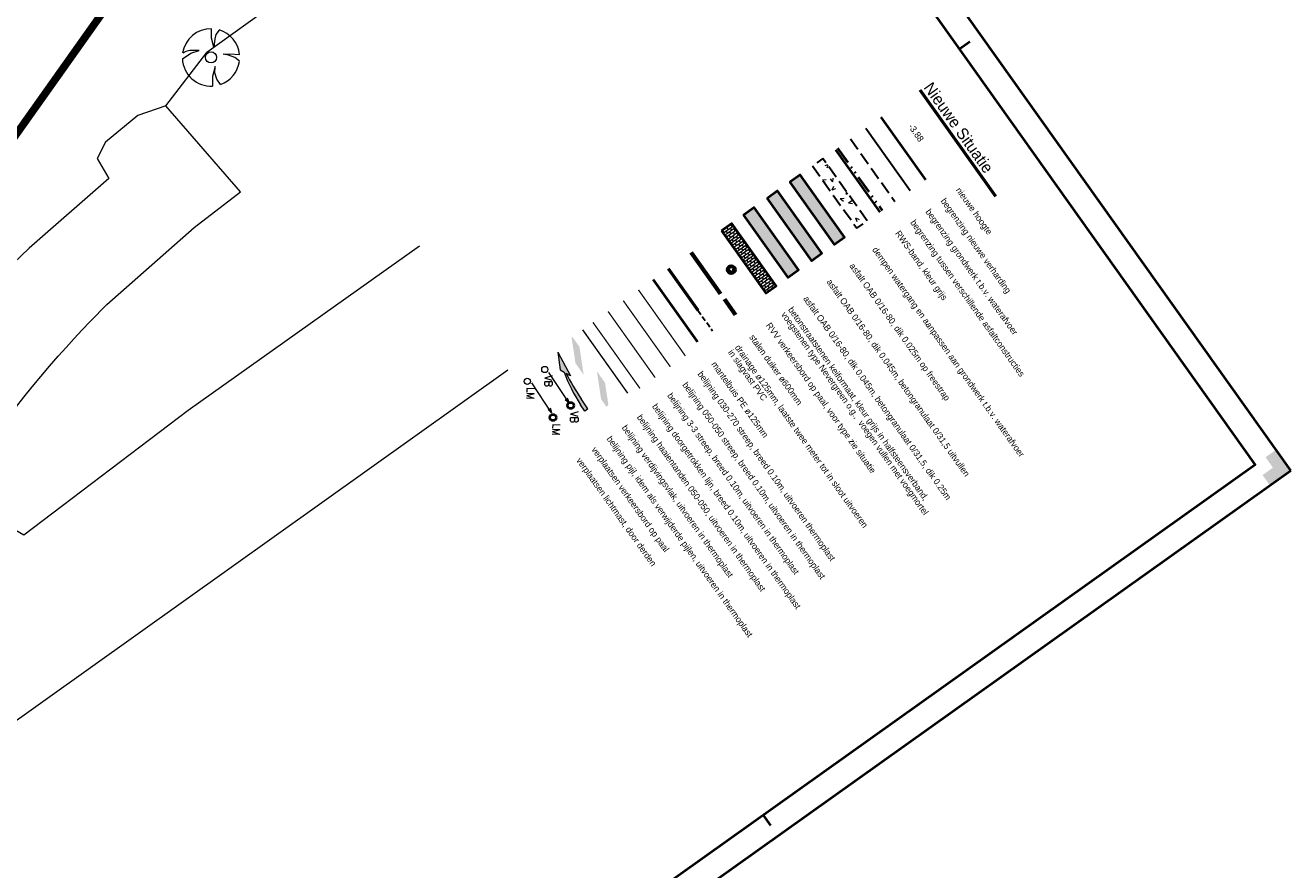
# Model space of a CAD drawing. Header units: metres. Extents: x 148376 to 148659, y 486220 to 486523.
# Tile 6 of 12: x 148560 to 148659, y 486287 to 486353. Entities that reach past the tile are written whole.
import ezdxf

# ---------------------------------------------------------------- set-up
doc = ezdxf.new("R2010")
doc.units = ezdxf.units.M
doc.header["$MEASUREMENT"] = 0
for name, pattern in [('0.30-2.70 (0.10)', [3, 0.3, -2.7]), ('1-1 (0.10)', [2, 1, -1]), ('125', [0.6, 0.4, -0.2]), ('3-3 (0.10)', [6, -3, 3]), ('DASHED2', [0.375, 0.25, -0.125]), ('DGN Style 3', [1.4, 1, -0.4]), ('drainage125', [9.25, 7.12, -0.32, 0.4, -0.32, 0.05, -0.32, 0.4, -0.32]), ('rwa', [4.5, 4, -0.5]), ('rws', [2.74, 1.4, -0.4, 0.07, -0.4, 0.07, -0.4])]:
    doc.linetypes.add(name, pattern=pattern)
for name, color, linetype, lineweight in [('BWR-alg-details verklaring', 7, 'Continuous', 30), ('BWR-best-situatie', 2, 'Continuous', 13), ('BWR-nieuw-band-basislijn_GV', 7, 'Continuous', 40), ('BWR-nieuw-band-trottoir rws 115¯225x240 betonrug_GV', 94, 'rws_b', 40), ('BWR-nieuw-belijning-030-270 streep dik 100', 51, '0.30-2.70 (0.10)', 0), ('BWR-nieuw-belijning-1-1 streep dik 100', 51, '1-1 (0.10)', 0), ('BWR-nieuw-belijning-3-3 streep dik 100', 51, '3-3 (0.10)', 0), ('BWR-nieuw-belijning-haaietanden-050-050', 51, 'Continuous', 0), ('BWR-nieuw-drain ø 125', 60, 'Continuous', 53), ('BWR-nieuw-raster-cel verharding_GV', 7, 'Continuous', 40), ('BWR-nieuw-raster-grondwerk 20%', 254, 'Continuous', 30), ('BWR-nieuw-riool-rwa beton ø 600', 5, 'rwa', 70), ('BWR-nieuw-straatmeubilair', 7, 'Continuous', 40), ('BWR-rev-riool-kolkleiding pvc ø 125', 151, '125', 30), ('N-WE-KL-TRACE_MANTELBUIS-G', 5, 'DASHED2', 30), ('N-WE-VW-MARKERING_LANGS_STREEP_DOORGETROKKEN_010-G', 7, 'Continuous', 13), ('N-WE-VW-MARKERING_PIJL-G', 7, 'Continuous', 0), ('N-WE-VW-MARKERING_SERGEANTSTREPEN-G', 7, 'Continuous', 30), ('TOP-L-topo objecten punt', 7, 'Continuous', 0), ('TOP-L-topo objecten vlak', 7, 'Continuous', 0), ('WVB-alg-onderhoek', 7, 'Continuous', 30), ('WVB-alg-werkgrens', 6, 'Continuous', 53), ('WVB-dim-terr-maatvoering 018', 7, 'Continuous', 13), ('WVB-pen-dik 025', 1, 'Continuous', 30), ('WVB-pen-dik 035', 1, 'Continuous', 40), ('WVB-pen-dik 050', 1, 'Continuous', 53), ('WVB-raster-20%', 254, 'Continuous', 30), ('WVB-raster-60%', 253, 'Continuous', 30), ('WVB-raster-80%', 252, 'Continuous', 30), ('WVB-tekst-dik 025', 1, 'Continuous', 30), ('WVB-tekst-dik 035', 1, 'Continuous', 40)]:
    doc.layers.add(name, color=color, linetype=linetype, lineweight=lineweight)
doc.styles.add('1 200   0.18', font='WORKING.shx', dxfattribs={"height": 0.36})
doc.styles.add('1 200   0.25', font='WORKING.shx', dxfattribs={"height": 0.5})
doc.styles.add('Style-STANDARD', font='STANDARD.shx')
doc.styles.add('Style-WORKING', font='WORKING.shx')
doc.linetypes.add('rws_b', pattern='A,1.4,-0.4,0.07,-0.23,["B",Style-WORKING,S=0.36,R=0,X=-0.104,Y=-0.19],-0.17,0.07,-1.86', length=4.2)
doc.dimstyles.new('TER 1 200', dxfattribs={"dimtxt": 0.36, "dimasz": 0.36, "dimexe": 0.18, "dimexo": 0.0625, "dimgap": 0.18, "dimtad": 1, "dimzin": 0, "dimdsep": 46, "dimtxsty": '1 200   0.18', "dimblk": 'TerminatorOpen_0.5', "dimcen": 0, "dimse1": 1, "dimse2": 1, "dimclrd": 256, "dimclre": 256, "dimclrt": 7, "dimazin": 0, "dimtfac": 1, "dimtdec": 0, "dimtmove": 1, "dimatfit": 1, "dimldrblk": 'TerminatorOpen_0.5', "dimfxl": 0.18, "dimfxlon": 1, "dimfrac": 2, "dimtolj": 1, "dimtzin": 0, "dimlwd": -1, "dimlwe": -1, "dimarcsym": 0})

# ---------------------------------------------------------------- blocks, each defined once
blk = doc.blocks.new('BBOOM')
at = {"layer": 'BWR-best-situatie'}
for p, q in [((0.016, 0.603), (0.016, 0.9)), ((0.016, 0.804), (0.016, 0.871)), ((0.26, 0.861), (0.15, 0.72)), ((0.083, 0.318), (0.016, 0.603)), ((0.116, 0.586), (0.083, 0.318)), ((0.15, 0.72), (0.116, 0.586)), ((-0.9, -0.042), (-0.637, 0.135)), ((-0.787, 0.185), (-0.89, 0.134)), ((-0.67, 0.217), (-0.787, 0.185)), ((-0.368, 0.218), (-0.67, 0.217)), ((-0.637, 0.135), (-0.368, 0.218)), ((0.384, 0.1), (0.586, 0.117)), ((0.551, 0.067), (0.384, 0.1)), ((0.752, 0), (0.551, 0.067)), ((0.586, 0.117), (0.895, 0.092)), ((0.89, -0.121), (0.752, 0)), ((0.133, -0.283), (0.05, -0.603)), ((0.116, -0.484), (0.133, -0.283)), ((0.05, -0.603), (0.051, -0.899)), ((0.184, -0.685), (0.116, -0.484)), ((0.293, -0.851), (0.184, -0.685))]:
    blk.add_line(p, q, dxfattribs=at)
blk.add_circle((0, 0), 0.174, dxfattribs=at)
for start, end in [(88.9495, 171.4867), (5.8447, 73.1614), (182.6375, 273.2485), (289.0687, 352.197)]:
    blk.add_arc((-0.001, 0), 0.9, start, end, dxfattribs=at)
blk = doc.blocks.new('RVVBOR')
at = {"layer": 'BWR-nieuw-straatmeubilair'}
for p, q in [((0, 0.325), (-0.281, -0.163)), ((0, 0.325), (0.282, -0.163)), ((-0.281, -0.163), (0.282, -0.163))]:
    blk.add_line(p, q, dxfattribs=at)
blk.add_circle((0, 0), 0.325, dxfattribs=at)
blk = doc.blocks.new('N-SVW-MARKERING_PIJL_VERDRIJF_RE_5.0')
at = {"linetype": 'Continuous'}
blk.add_hatch(color=256, dxfattribs=at).paths.add_polyline_path([(6, 1.5), (0, 1.5), (0, -1.5), (9.6, -1.5, -0.024122), (28.88, -2.4, -0.004791), (32.7, -2.8), (29.2, -4.6), (50, -6.6), (37.5, -0.4), (34.3, -2, 0.062013)])
for p, q in [((0, 1.5), (6, 1.5)), ((0, -1.5), (0, 1.5)), ((0, -1.5), (9.6, -1.5)), ((29.2, -4.6), (32.7, -2.8)), ((50, -6.6), (29.2, -4.6)), ((37.5, -0.4), (34.3, -2)), ((50, -6.6), (37.5, -0.4))]:
    blk.add_line(p, q)
for centre, radius, start, end in [((6.09, -113.9), 115.4, 75.85265, 90.04685), ((9.92, -201.7), 200.2, 83.46636, 90.09156)]:
    blk.add_arc(centre, radius, start, end)
blk = doc.blocks.new('14_1')
at = {"color": 0, "linetype": 'ByBlock', "lineweight": -2}
blk.add_circle((0, 0), 0.25, dxfattribs=at)
at = {"color": 0, "linetype": 'ByBlock', "lineweight": -2, "style": 'Style-STANDARD'}
blk.add_text('VB', height=0.6, dxfattribs=at).set_placement((0.483, 0))
blk = doc.blocks.new('TerminatorOpen_0.5')
at = {"color": 0, "linetype": 'ByBlock', "lineweight": -2}
for q in [(-1, 0.25), (-1, 0), (-1, -0.25)]:
    blk.add_line((0, 0), q, dxfattribs=at)
blk = doc.blocks.new('16_1')
at = {"color": 0, "linetype": 'ByBlock', "lineweight": -2}
blk.add_circle((0, 0), 0.25, dxfattribs=at)
at = {"color": 0, "linetype": 'ByBlock', "lineweight": -2, "style": 'Style-STANDARD'}
blk.add_text('LM', height=0.6, dxfattribs=at).set_placement((0.483, 0))

msp = doc.modelspace()

# ---------------------------------------------------------------- hatches: boundary and pattern name
at = {"layer": 'N-WE-VW-MARKERING_SERGEANTSTREPEN-G', "linetype": 'Continuous'}
for points in [[(148602.682, 486326.24), (148603.324, 486325.338), (148602.993, 486327.53), (148602.443, 486328.303), (148602.377, 486328.257)], [(148604.692, 486323.416), (148605.106, 486322.835), (148605.268, 486322.95), (148605.003, 486324.706), (148604.361, 486325.608)]]:
    msp.add_hatch(color=256, dxfattribs=at).paths.add_polyline_path(points)
at = {"layer": 'WVB-alg-onderhoek', "lineweight": 40}
msp.add_hatch(color=256, dxfattribs=at).paths.add_polyline_path([(148657.177, 486316.655), (148656.597, 486317.47), (148657.412, 486318.05), (148656.832, 486318.865), (148657.647, 486319.444), (148658.806, 486317.815)])

# ---------------------------------------------------------------- linework, layer by layer
at = {"layer": 'BWR-nieuw-band-basislijn_GV'}
msp.add_line((148623.074, 486342.988), (148626.561, 486338.088), dxfattribs=at)
at = {"layer": 'BWR-nieuw-band-trottoir rws 115¯225x240 betonrug_GV', "linetype": 'rws'}
msp.add_line((148623.254, 486343.115), (148626.741, 486338.216), dxfattribs=at)
at = {"layer": 'BWR-nieuw-belijning-030-270 streep dik 100', "color": 7, "linetype": '0.30-2.70 (0.10)', "const_width": 0.1, "flags": 128}
msp.add_lwpolyline([(148607.625, 486331.992), (148611.305, 486326.816)], dxfattribs=at)
at = {"layer": 'BWR-nieuw-belijning-1-1 streep dik 100', "color": 7, "linetype": '1-1 (0.10)', "const_width": 0.1, "flags": 128}
msp.add_lwpolyline([(148606.435, 486331.145), (148610.125, 486325.961)], dxfattribs=at)
at = {"layer": 'BWR-nieuw-belijning-3-3 streep dik 100', "color": 7, "linetype": '3-3 (0.10)', "lineweight": 0, "const_width": 0.1, "flags": 128}
msp.add_lwpolyline([(148605.244, 486330.297), (148608.933, 486325.113)], dxfattribs=at)
at = {"layer": 'BWR-nieuw-belijning-haaietanden-050-050', "color": 7}
msp.add_line((148603.229, 486328.863), (148606.774, 486323.881), dxfattribs=at)
at = {"layer": 'BWR-nieuw-drain ø 125', "linetype": 'drainage125'}
msp.add_line((148609.968, 486333.659), (148612.287, 486330.401), dxfattribs=at)
at = {"layer": 'BWR-nieuw-raster-cel verharding_GV', "color": 252, "lineweight": 0}
for p, q in [((148614.7, 486336.997), (148614.967, 486337.187)), ((148614.152, 486336.607), (148614.374, 486336.765)), ((148614.21, 486336.648), (148614.326, 486336.485)), ((148614.268, 486336.445), (148614.489, 486336.603)), ((148614.359, 486336.785), (148614.374, 486336.765)), ((148614.374, 486336.765), (148614.7, 486336.997)), ((148614.384, 486336.282), (148614.605, 486336.44)), ((148614.441, 486336.323), (148614.557, 486336.16)), ((148614.489, 486336.603), (148614.816, 486336.835)), ((148614.489, 486336.603), (148614.605, 486336.44)), ((148614.499, 486336.12), (148614.72, 486336.278)), ((148614.537, 486336.881), (148614.653, 486336.718)), ((148614.605, 486336.44), (148614.932, 486336.672)), ((148614.686, 486337.017), (148614.7, 486336.997)), ((148614.72, 486336.278), (148615.047, 486336.51)), ((148614.72, 486336.278), (148614.836, 486336.115)), ((148614.768, 486336.556), (148614.884, 486336.393)), ((148614.816, 486336.835), (148615.082, 486337.025)), ((148614.816, 486336.835), (148614.932, 486336.672)), ((148614.836, 486336.115), (148615.163, 486336.347)), ((148614.863, 486337.113), (148614.979, 486336.95)), ((148614.932, 486336.672), (148615.198, 486336.862)), ((148614.952, 486335.952), (148615.279, 486336.185)), ((148614.999, 486336.231), (148615.115, 486336.068)), ((148615.047, 486336.51), (148615.314, 486336.7)), ((148615.047, 486336.51), (148615.163, 486336.347)), ((148615.095, 486336.788), (148615.211, 486336.625)), ((148615.163, 486336.347), (148615.43, 486336.537)), ((148615.279, 486336.185), (148615.545, 486336.375)), ((148615.279, 486336.185), (148615.394, 486336.022)), ((148615.326, 486336.463), (148615.442, 486336.3)), ((148615.394, 486336.022), (148615.661, 486336.212)), ((148615.557, 486336.138), (148615.673, 486335.975)), ((148614.615, 486335.957), (148614.836, 486336.115)), ((148614.673, 486335.998), (148614.789, 486335.835)), ((148614.731, 486335.795), (148614.952, 486335.952)), ((148614.847, 486335.632), (148615.068, 486335.79)), ((148614.904, 486335.673), (148615.02, 486335.51)), ((148614.952, 486335.952), (148615.068, 486335.79)), ((148614.962, 486335.47), (148615.183, 486335.627)), ((148615.068, 486335.79), (148615.394, 486336.022)), ((148615.078, 486335.307), (148615.299, 486335.464)), ((148615.135, 486335.348), (148615.251, 486335.185)), ((148615.183, 486335.627), (148615.51, 486335.86)), ((148615.183, 486335.627), (148615.299, 486335.464)), ((148615.193, 486335.145), (148615.415, 486335.302)), ((148615.231, 486335.905), (148615.347, 486335.743)), ((148615.299, 486335.464), (148615.626, 486335.697)), ((148615.309, 486334.982), (148615.531, 486335.139)), ((148615.415, 486335.302), (148615.741, 486335.535)), ((148615.415, 486335.302), (148615.531, 486335.139)), ((148615.462, 486335.58), (148615.578, 486335.417)), ((148615.51, 486335.86), (148615.777, 486336.05)), ((148615.51, 486335.86), (148615.626, 486335.697)), ((148615.531, 486335.139), (148615.857, 486335.372)), ((148615.626, 486335.697), (148615.893, 486335.887)), ((148615.646, 486334.977), (148615.973, 486335.21)), ((148615.693, 486335.255), (148615.809, 486335.092)), ((148615.741, 486335.535), (148616.008, 486335.725)), ((148615.741, 486335.535), (148615.857, 486335.372)), ((148615.789, 486335.813), (148615.905, 486335.65)), ((148615.857, 486335.372), (148616.124, 486335.562)), ((148615.973, 486335.21), (148616.24, 486335.4)), ((148615.973, 486335.21), (148616.089, 486335.047)), ((148616.02, 486335.488), (148616.136, 486335.325)), ((148616.089, 486335.047), (148616.356, 486335.237)), ((148616.252, 486335.163), (148616.367, 486335)), ((148615.367, 486335.023), (148615.483, 486334.86)), ((148615.425, 486334.82), (148615.646, 486334.977)), ((148615.541, 486334.657), (148615.762, 486334.814)), ((148615.598, 486334.698), (148615.714, 486334.535)), ((148615.646, 486334.977), (148615.762, 486334.814)), ((148615.656, 486334.495), (148615.877, 486334.652)), ((148615.762, 486334.814), (148616.089, 486335.047)), ((148615.772, 486334.332), (148615.993, 486334.489)), ((148615.829, 486334.373), (148615.945, 486334.21)), ((148615.877, 486334.652), (148616.204, 486334.885)), ((148615.877, 486334.652), (148615.993, 486334.489)), ((148615.888, 486334.17), (148616.109, 486334.327)), ((148615.925, 486334.93), (148616.041, 486334.767)), ((148615.993, 486334.489), (148616.32, 486334.722)), ((148616.004, 486334.007), (148616.225, 486334.164)), ((148616.109, 486334.327), (148616.435, 486334.56)), ((148616.109, 486334.327), (148616.225, 486334.164)), ((148616.156, 486334.605), (148616.272, 486334.442)), ((148616.204, 486334.885), (148616.471, 486335.075)), ((148616.204, 486334.885), (148616.32, 486334.722)), ((148616.225, 486334.164), (148616.551, 486334.397)), ((148616.32, 486334.722), (148616.587, 486334.912)), ((148616.34, 486334.002), (148616.667, 486334.235)), ((148616.388, 486334.28), (148616.504, 486334.117)), ((148616.435, 486334.56), (148616.702, 486334.75)), ((148616.435, 486334.56), (148616.551, 486334.397)), ((148616.483, 486334.838), (148616.599, 486334.675)), ((148616.551, 486334.397), (148616.818, 486334.587)), ((148616.667, 486334.235), (148616.934, 486334.425)), ((148616.667, 486334.235), (148616.783, 486334.072)), ((148616.714, 486334.513), (148616.83, 486334.35)), ((148616.783, 486334.072), (148617.05, 486334.262)), ((148616.946, 486334.188), (148617.062, 486334.025)), ((148616.061, 486334.048), (148616.177, 486333.885)), ((148616.119, 486333.845), (148616.34, 486334.002)), ((148616.235, 486333.682), (148616.456, 486333.839)), ((148616.292, 486333.723), (148616.408, 486333.56)), ((148616.34, 486334.002), (148616.456, 486333.839)), ((148616.35, 486333.52), (148616.571, 486333.677)), ((148616.456, 486333.839), (148616.783, 486334.072)), ((148616.466, 486333.357), (148616.687, 486333.514)), ((148616.524, 486333.397), (148616.64, 486333.235)), ((148616.571, 486333.677), (148616.898, 486333.909)), ((148616.571, 486333.677), (148616.687, 486333.514)), ((148616.582, 486333.195), (148616.803, 486333.352)), ((148616.619, 486333.955), (148616.735, 486333.792)), ((148616.687, 486333.514), (148617.014, 486333.747)), ((148616.698, 486333.032), (148616.919, 486333.189)), ((148616.803, 486333.352), (148617.129, 486333.584)), ((148616.803, 486333.352), (148616.919, 486333.189)), ((148616.85, 486333.63), (148616.966, 486333.467)), ((148616.898, 486333.909), (148617.165, 486334.1)), ((148616.898, 486333.909), (148617.014, 486333.747)), ((148616.919, 486333.189), (148617.245, 486333.421)), ((148617.014, 486333.747), (148617.281, 486333.937)), ((148617.034, 486333.027), (148617.361, 486333.259)), ((148617.082, 486333.305), (148617.198, 486333.142)), ((148617.129, 486333.584), (148617.397, 486333.775)), ((148617.129, 486333.584), (148617.245, 486333.421)), ((148617.177, 486333.863), (148617.293, 486333.7)), ((148617.245, 486333.421), (148617.513, 486333.612)), ((148617.361, 486333.259), (148617.628, 486333.45)), ((148617.361, 486333.259), (148617.477, 486333.096)), ((148617.408, 486333.537), (148617.524, 486333.374)), ((148617.477, 486333.096), (148617.744, 486333.287)), ((148617.64, 486333.212), (148617.756, 486333.049)), ((148616.755, 486333.072), (148616.871, 486332.909)), ((148616.813, 486332.87), (148617.034, 486333.027)), ((148616.929, 486332.707), (148617.15, 486332.864)), ((148616.986, 486332.747), (148617.102, 486332.584)), ((148617.034, 486333.027), (148617.15, 486332.864)), ((148617.045, 486332.545), (148617.265, 486332.702)), ((148617.15, 486332.864), (148617.477, 486333.096)), ((148617.161, 486332.382), (148617.381, 486332.539)), ((148617.218, 486332.422), (148617.334, 486332.259)), ((148617.265, 486332.702), (148617.592, 486332.934)), ((148617.265, 486332.702), (148617.381, 486332.539)), ((148617.276, 486332.22), (148617.497, 486332.377)), ((148617.313, 486332.98), (148617.429, 486332.817)), ((148617.381, 486332.539), (148617.708, 486332.771)), ((148617.392, 486332.057), (148617.613, 486332.214)), ((148617.497, 486332.377), (148617.824, 486332.609)), ((148617.497, 486332.377), (148617.613, 486332.214)), ((148617.544, 486332.655), (148617.66, 486332.492)), ((148617.592, 486332.934), (148617.859, 486333.125)), ((148617.592, 486332.934), (148617.708, 486332.771)), ((148617.613, 486332.214), (148617.939, 486332.446)), ((148617.708, 486332.771), (148617.975, 486332.962)), ((148617.728, 486332.052), (148618.055, 486332.284)), ((148617.776, 486332.33), (148617.892, 486332.167)), ((148617.824, 486332.609), (148618.091, 486332.799)), ((148617.824, 486332.609), (148617.939, 486332.446)), ((148617.871, 486332.887), (148617.987, 486332.724)), ((148617.939, 486332.446), (148618.207, 486332.637)), ((148618.055, 486332.284), (148618.322, 486332.474)), ((148618.055, 486332.284), (148618.165, 486332.129)), ((148618.102, 486332.562), (148618.218, 486332.399)), ((148617.449, 486332.097), (148617.565, 486331.934)), ((148617.508, 486331.895), (148617.728, 486332.052)), ((148617.728, 486332.052), (148617.839, 486331.897))]:
    msp.add_line(p, q, dxfattribs=at)
at = {"layer": 'BWR-nieuw-raster-grondwerk 20%', "color": 7, "lineweight": 0}
for p, q in [((148622.457, 486341.797), (148622.24, 486341.714)), ((148622.495, 486341.744), (148622.405, 486341.543)), ((148622.07, 486340.616), (148622.358, 486340.644)), ((148622.11, 486340.56), (148622.287, 486340.415)), ((148622.868, 486340.457), (148622.686, 486340.712)), ((148622.827, 486339.842), (148622.957, 486340.125)), ((148622.868, 486340.457), (148622.916, 486340.768)), ((148622.827, 486339.842), (148623.121, 486339.95)), ((148623.462, 486339.156), (148623.774, 486339.184)), ((148623.462, 486339.156), (148623.703, 486338.959)), ((148623.933, 486339.491), (148623.965, 486339.678)), ((148623.933, 486339.491), (148624.043, 486339.569)), ((148624.114, 486338.819), (148624.367, 486339.005)), ((148624.114, 486338.819), (148624.422, 486338.774)), ((148624.658, 486337.657), (148624.768, 486337.36)), ((148624.658, 486337.657), (148624.941, 486337.527))]:
    msp.add_line(p, q, dxfattribs=at)
at = {"layer": 'BWR-nieuw-riool-rwa beton ø 600'}
msp.add_line((148611.755, 486334.931), (148615.242, 486330.032), dxfattribs=at)
at = {"layer": 'BWR-rev-riool-kolkleiding pvc ø 125', "linetype": '125'}
msp.add_line((148612.287, 486330.401), (148613.446, 486328.771), dxfattribs=at)
at = {"layer": 'N-WE-KL-TRACE_MANTELBUIS-G', "ltscale": 5, "const_width": 0.2, "flags": 128}
msp.add_lwpolyline([(148612.263, 486327.912), (148608.776, 486332.811)], dxfattribs=at)
at = {"layer": 'N-WE-VW-MARKERING_LANGS_STREEP_DOORGETROKKEN_010-G', "const_width": 0.1, "flags": 128}
msp.add_lwpolyline([(148604.052, 486329.449), (148607.742, 486324.265)], dxfattribs=at)
at = {"layer": 'TOP-L-topo objecten vlak', "color": 7, "linetype": 'Continuous', "lineweight": 0}
msp.add_line((148597.382, 486325.691), (148549.212, 486291.372), dxfattribs=at)
at = {"layer": 'TOP-L-topo objecten vlak', "color": 7, "linetype": 'Continuous', "lineweight": 0, "flags": 128}
for points in [[(148595.939, 486369.446), (148597.471, 486367.675), (148573.753, 486350.616)], [(148570.529, 486346.442), (148573.753, 486350.616)], [(148554.142, 486315.531), (148554.656, 486316.474), (148555.19, 486317.407), (148555.742, 486318.329), (148556.312, 486319.241), (148556.899, 486320.141), (148557.504, 486321.029), (148558.124, 486321.906), (148558.749, 486322.748), (148559.392, 486323.577), (148560.051, 486324.394), (148560.722, 486325.201), (148561.404, 486325.999), (148562.093, 486326.791), (148562.71, 486327.485), (148563.334, 486328.172), (148563.966, 486328.853), (148564.606, 486329.526), (148565.907, 486330.851), (148572.757, 486336.899), (148576.384, 486339.694), (148570.529, 486346.442)], [(148570.529, 486346.442), (148568.342, 486345.675), (148565.805, 486343.592), (148565.157, 486342.296), (148566.067, 486340.731), (148559.812, 486335.256), (148558.589, 486334.099)], [(148590.449, 486335.433), (148572.297, 486322.53), (148559.398, 486312.752), (148556.486, 486314.416), (148554.142, 486315.531)]]:
    msp.add_lwpolyline(points, dxfattribs=at)
at = {"layer": 'WVB-alg-onderhoek', "lineweight": 40}
for p, q in [((148658.806, 486317.815), (148512.682, 486523.123)), ((148633.637, 486351.453), (148632.823, 486350.873)), ((148521.771, 486220.283), (148658.806, 486317.815)), ((148617.4, 486290.799), (148617.979, 486289.985))]:
    msp.add_line(p, q, dxfattribs=at)
at = {"layer": 'WVB-alg-onderhoek', "lineweight": 40, "flags": 128}
msp.add_lwpolyline([(148379.595, 486423.492), (148522.241, 486223.072), (148656.017, 486318.285), (148513.372, 486518.705)], close=True, dxfattribs=at)
at = {"layer": 'WVB-alg-werkgrens', "const_width": 0.6, "flags": 128}
msp.add_lwpolyline([(148506.104, 486508.865), (148423.293, 486449.926), (148426.091, 486442.867), (148493.316, 486321.893), (148496.929, 486314.455), (148499.133, 486306.414), (148504.594, 486307.5), (148504.092, 486310.782), (148504.462, 486313.27), (148509.498, 486312.492), (148512.324, 486311.695), (148517.552, 486309.066), (148519.876, 486305.59), (148520.754, 486301.392), (148537.035, 486297.096), (148544.596, 486319.541), (148551.173, 486330.095), (148556.052, 486340.326), (148570.936, 486361.307), (148572.849, 486387.026)], close=True, dxfattribs=at)
at = {"layer": 'WVB-pen-dik 025', "lineweight": 30}
msp.add_line((148625.457, 486344.684), (148628.944, 486339.785), dxfattribs=at)
at = {"layer": 'WVB-pen-dik 025', "linetype": 'DGN Style 3'}
msp.add_line((148624.266, 486343.836), (148627.753, 486338.936), dxfattribs=at)
at = {"layer": 'WVB-pen-dik 025', "linetype": 'DGN Style 3', "flags": 128}
msp.add_lwpolyline([(148621.287, 486341.716), (148624.767, 486336.828), (148625.582, 486337.408), (148622.102, 486342.296)], close=True, dxfattribs=at)
at = {"layer": 'WVB-pen-dik 035'}
msp.add_line((148626.649, 486345.532), (148630.136, 486340.633), dxfattribs=at)
at = {"layer": 'WVB-pen-dik 035', "flags": 128}
for points in [[(148619.5, 486340.443), (148622.98, 486335.556), (148623.794, 486336.136), (148620.314, 486341.023)], [(148617.713, 486339.171), (148621.193, 486334.284), (148622.007, 486334.864), (148618.527, 486339.751)], [(148615.878, 486337.865), (148619.358, 486332.978), (148620.172, 486333.558), (148616.692, 486338.445)], [(148614.138, 486336.627), (148617.618, 486331.74), (148618.433, 486332.32), (148614.953, 486337.207)]]:
    msp.add_lwpolyline(points, close=True, dxfattribs=at)
at = {"layer": 'WVB-pen-dik 050'}
msp.add_line((148629.705, 486347.683), (148635.647, 486339.334), dxfattribs=at)
at = {"layer": 'WVB-raster-20%', "linetype": 'Continuous', "flags": 128}
msp.add_lwpolyline([(148616.692, 486338.445), (148620.172, 486333.558), (148619.358, 486332.978), (148615.878, 486337.865)], close=True, dxfattribs=at)
at = {"layer": 'WVB-raster-20%', "linetype": 'Continuous', "extrusion": (0, 0, -1)}
msp.add_solid([(-148616.692, 486338.445), (-148620.172, 486333.558), (-148615.878, 486337.865), (-148619.358, 486332.978)], dxfattribs=at)
at = {"layer": 'WVB-raster-60%', "linetype": 'Continuous', "flags": 128}
msp.add_lwpolyline([(148622.007, 486334.864), (148618.527, 486339.751), (148617.713, 486339.171), (148621.193, 486334.284)], close=True, dxfattribs=at)
at = {"layer": 'WVB-raster-60%', "linetype": 'Continuous', "extrusion": (0, 0, -1)}
msp.add_solid([(-148622.007, 486334.864), (-148618.527, 486339.751), (-148621.193, 486334.284), (-148617.713, 486339.171)], dxfattribs=at)
at = {"layer": 'WVB-raster-80%', "linetype": 'Continuous', "flags": 128}
msp.add_lwpolyline([(148623.794, 486336.136), (148620.314, 486341.023), (148619.5, 486340.443), (148622.98, 486335.556)], close=True, dxfattribs=at)
at = {"layer": 'WVB-raster-80%', "linetype": 'Continuous', "extrusion": (0, 0, -1)}
msp.add_solid([(-148623.794, 486336.136), (-148620.314, 486341.023), (-148622.98, 486335.556), (-148619.5, 486340.443)], dxfattribs=at)

# ---------------------------------------------------------------- block references
at = {"layer": 'BWR-nieuw-straatmeubilair', "rotation": 305.3998087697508}
msp.add_blockref('RVVBOR', (148614.907, 486333.584), dxfattribs=at)
at = {"layer": 'N-WE-VW-MARKERING_PIJL-G', "xscale": 0.1, "yscale": 0.1, "zscale": 0.1, "rotation": 123.7118950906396}
msp.add_blockref('N-SVW-MARKERING_PIJL_VERDRIJF_RE_5.0', (148603.535, 486322.572), dxfattribs=at)
at = {"layer": 'TOP-L-topo objecten punt', "color": 7, "linetype": 'Continuous', "lineweight": 0, "xscale": 2.5, "yscale": 2.5, "zscale": 2.5}
msp.add_blockref('BBOOM', (148574.084, 486350.227), dxfattribs=at)
at = {"layer": 'TOP-L-topo objecten punt', "color": 7, "linetype": 'Continuous', "lineweight": 0, "zscale": 0.65}
for name, p, xscale, yscale, rotation in [('14_1', (148600.275, 486325.747), 0.9750000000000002, 0.9750000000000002, 270), ('16_1', (148598.902, 486324.813), 0.9750000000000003, 0.9750000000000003, 267.5125421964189)]:
    msp.add_blockref(name, p, dxfattribs=dict(at, xscale=xscale, yscale=yscale, rotation=rotation))
at = {"layer": 'WVB-tekst-dik 035', "ltscale": 0.1, "xscale": 0.9750000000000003, "yscale": 0.9750000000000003, "zscale": 0.65, "rotation": 267.5125421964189}
msp.add_blockref('16_1', (148600.917, 486321.982), dxfattribs=at)
at = {"layer": 'WVB-tekst-dik 035', "linetype": 'Continuous', "xscale": 0.9750000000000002, "yscale": 0.9750000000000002, "zscale": 0.65, "rotation": 270}
msp.add_blockref('14_1', (148602.297, 486322.923), dxfattribs=at)

# ---------------------------------------------------------------- texts
at = {"layer": 'BWR-alg-details verklaring', "style": 'Style-WORKING'}
for s, rotation, p in [('begrenzing nieuwe verharding', 305.4407, (148631.315, 486338.965)), ('nieuwe hoogte', 305.4407, (148632.506, 486339.813)), ('begrenzing grondwerk t.b.v. waterafvoer', 305.4407, (148630.123, 486338.117)), ('begrenzing tussen verschillende asfaltconstructies', 305.4407, (148628.932, 486337.269)), ('RWS-band, kleur grijs', 305.4407, (148627.74, 486336.421)), ('belijning verdijvingsvlak, uitvoeren in thermoplast', 305.4762, (148606.287, 486321.176)), ('belijning pijl, idem als verwijderde pijlen, uitvoeren in thermoplast', 305.4762, (148605.101, 486320.308)), ('verplaatsen verkeersbord op paal', 305.4762, (148603.91, 486319.46)), ('verplaatsen lichtmast, door derden', 305.4762, (148602.718, 486318.612))]:
    msp.add_text(s, height=0.5, rotation=rotation, dxfattribs=at).set_placement(p)
at = {"layer": 'BWR-alg-details verklaring', "char_height": 0.5, "attachment_point": 7, "rotation": 305.44061, "style": 'Style-WORKING'}
for s, insert, line_spacing_factor in [('dempen watergang en aanpassen aan grondwerk t.b.v. waterafvoer', (148625.817, 486335.053), 0.6), ('asfalt OAB 0/16-80, dik 0.025m op freestrap', (148624.03, 486333.78), 0.6), ('asfalt OAB 0/16-80, dik 0.045m, betongranulaat 0/31,5 uitvullen', (148622.236, 486332.528), 0.6), ('asfalt OAB 0/16-80, dik 0.045m, betongranulaat 0/31,5, dik 0.25m', (148620.407, 486331.202), 0.6), ('betonstraatstenen keiformaat, kleur grijs in halfsteensverband,\\Pvoegstenen type Nevergreen o.g.,  voegen vullen met voegmortel', (148618.668, 486329.964), 0.798413), ('RVV verkeersbord op paal, voor type zie situatie', (148617.476, 486329.116), 0.6), ('stalen duiker ø600mm', (148616.285, 486328.268), 0.6), ('drainage ø125mm, laatste twee meter tot in sloot uitvoeren\\Pin slagvast PVC', (148614.497, 486326.997), 0.798413), ('mantelbuis PE ø125mm', (148613.306, 486326.148), 0.6), ('belijning 030-270 streep, breed 0.10m, uitvoeren thermoplast', (148612.114, 486325.3), 0.6), ('belijning 050-050 streep, breed 0.10m, uitvoeren in thermoplast', (148610.923, 486324.452), 0.6), ('belijning 3-3 streep, breed 0.10m, uitvoeren in thermoplast', (148609.731, 486323.604), 0.6), ('belijning haaientanden 050-050, uitvoeren in thermoplast', (148607.348, 486321.908), 0.6), ('belijning doorgetrokken lijn, breed 0.10m, uitvoeren in thermoplast', (148608.54, 486322.756), 0.6)]:
    msp.add_mtext(s, dxfattribs=dict(at, insert=insert, line_spacing_factor=line_spacing_factor))
at = {"layer": 'WVB-pen-dik 050', "linetype": 'Continuous', "style": 'Style-WORKING'}
msp.add_text('Nieuwe Situatie', height=0.9, rotation=305.44061, dxfattribs=at).set_placement((148629.961, 486347.865))
at = {"layer": 'WVB-tekst-dik 025', "linetype": 'Continuous', "insert": (148628.764, 486344.794), "char_height": 0.5, "attachment_point": 7, "rotation": 305.16175, "line_spacing_factor": 0.6, "style": '1 200   0.25'}
msp.add_mtext('-3.88', dxfattribs=at)

# ---------------------------------------------------------------- leaders
at = {"layer": 'WVB-dim-terr-maatvoering 018'}
for points in [[(148602.151, 486323.152), (148600.598, 486325.502)], [(148600.807, 486322.36), (148599.254, 486324.71)]]:
    msp.add_leader(points, dimstyle='TER 1 200', override={"dimscale": 1, "dimclrd": 0}, dxfattribs=at)

doc.saveas('drawing.dxf')
